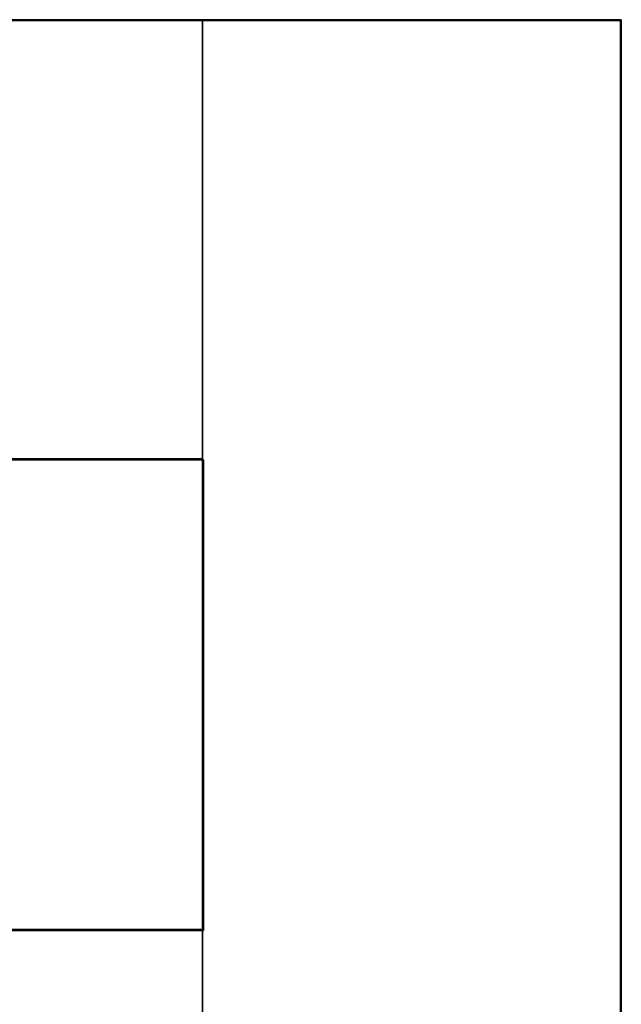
# Model space of a CAD drawing. Extents: x -4.6 to 19, y -2.8 to 19.
# Tile 256 of 256: x 12.3 to 19, y 8.1 to 19. Entities that reach past the tile are written whole.
import ezdxf

# ---------------------------------------------------------------- set-up
doc = ezdxf.new("R2010")
doc.units = 0

# ---------------------------------------------------------------- blocks, each defined once
blk = doc.blocks.new('Box-070dc5cf-48fb-4761-b917-a85a10e52bfd')
at = {"color": 253, "linetype": 'Continuous', "true_color": 0xa0a0a0, "transparency": 33554687}
mesh = blk.add_polyface(dxfattribs=at)
corners = [(4.58, 0, 23.99), (14.36, 0, 23.99), (14.36, 8.9, 23.99), (4.58, 8.9, 23.99), (4.58, 0, 24), (14.36, 0, 24), (14.36, 8.9, 24), (4.58, 8.9, 24)]
mesh.append_faces([[corners[k] for k in face] for face in [(0, 1, 2, 3), (4, 5, 6, 7), (0, 1, 5, 4), (1, 2, 6, 5), (2, 3, 7, 6), (3, 0, 4, 7)]], dxfattribs={"color": 253})
blk = doc.blocks.new('Box-436e6c86-89a7-47a3-93a9-c60e91ef2461')
at = {"color": 253, "linetype": 'Continuous', "true_color": 0xa0a0a0, "transparency": 33554687}
mesh = blk.add_polyface(dxfattribs=at)
corners = [(14.36, 0, 23.99), (19, 0, 23.99), (19, 19, 23.99), (14.36, 19, 23.99), (14.36, 0, 24), (19, 0, 24), (19, 19, 24), (14.36, 19, 24)]
mesh.append_faces([[corners[k] for k in face] for face in [(0, 1, 2, 3), (4, 5, 6, 7), (0, 1, 5, 4), (1, 2, 6, 5), (2, 3, 7, 6), (3, 0, 4, 7)]], dxfattribs={"color": 253})
blk = doc.blocks.new('Box-bf447817-e108-49c8-b9c5-8e94874c46f1')
at = {"color": 253, "linetype": 'Continuous', "true_color": 0xa0a0a0, "transparency": 33554687}
mesh = blk.add_polyface(dxfattribs=at)
corners = [(4.58, 14.12, 23.99), (14.36, 14.12, 23.99), (14.36, 19, 23.99), (4.58, 19, 23.99), (4.58, 14.12, 24), (14.36, 14.12, 24), (14.36, 19, 24), (4.58, 19, 24)]
mesh.append_faces([[corners[k] for k in face] for face in [(0, 1, 2, 3), (4, 5, 6, 7), (0, 1, 5, 4), (1, 2, 6, 5), (2, 3, 7, 6), (3, 0, 4, 7)]], dxfattribs={"color": 253})
blk = doc.blocks.new('Box-1218d478-5873-4b82-94a3-28b0ff45b5a0')
at = {"color": 253, "linetype": 'Continuous', "true_color": 0xa0a0a0, "transparency": 33554687}
mesh = blk.add_polyface(dxfattribs=at)
corners = [(14.36, 8.9, 23.99), (14.37, 8.9, 23.99), (14.37, 14.12, 23.99), (14.36, 14.12, 23.99), (14.36, 8.9, 25.49), (14.37, 8.9, 25.49), (14.37, 14.12, 25.49), (14.36, 14.12, 25.49)]
mesh.append_faces([[corners[k] for k in face] for face in [(0, 1, 2, 3), (4, 5, 6, 7), (0, 1, 5, 4), (1, 2, 6, 5), (2, 3, 7, 6), (3, 0, 4, 7)]], dxfattribs={"color": 253})
blk = doc.blocks.new('Box-d4c48b26-185e-48f8-9584-85bbc021f5a5')
at = {"color": 253, "linetype": 'Continuous', "true_color": 0xa0a0a0, "transparency": 33554687}
mesh = blk.add_polyface(dxfattribs=at)
corners = [(4.58, 8.9, 23.99), (14.36, 8.9, 23.99), (14.36, 8.91, 23.99), (4.58, 8.91, 23.99), (4.58, 8.9, 25.49), (14.36, 8.9, 25.49), (14.36, 8.91, 25.49), (4.58, 8.91, 25.49)]
mesh.append_faces([[corners[k] for k in face] for face in [(0, 1, 2, 3), (4, 5, 6, 7), (0, 1, 5, 4), (1, 2, 6, 5), (2, 3, 7, 6), (3, 0, 4, 7)]], dxfattribs={"color": 253})
blk = doc.blocks.new('Box-033433de-0734-4cd4-be2b-eeb9e0305d55')
at = {"color": 253, "linetype": 'Continuous', "true_color": 0xa0a0a0, "transparency": 33554687}
mesh = blk.add_polyface(dxfattribs=at)
corners = [(4.58, 14.12, 23.99), (14.36, 14.12, 23.99), (14.36, 14.13, 23.99), (4.58, 14.13, 23.99), (4.58, 14.12, 25.49), (14.36, 14.12, 25.49), (14.36, 14.13, 25.49), (4.58, 14.13, 25.49)]
mesh.append_faces([[corners[k] for k in face] for face in [(0, 1, 2, 3), (4, 5, 6, 7), (0, 1, 5, 4), (1, 2, 6, 5), (2, 3, 7, 6), (3, 0, 4, 7)]], dxfattribs={"color": 253})
blk = doc.blocks.new('Box-ffc3d79a-56d6-4c6d-b5a2-22fde9b56953')
at = {"color": 253, "linetype": 'Continuous', "true_color": 0xa0a0a0, "transparency": 33554687}
mesh = blk.add_polyface(dxfattribs=at)
corners = [(0, 0), (19, 0), (19, 19), (0, 19), (0, 0, 0.01), (19, 0, 0.01), (19, 19, 0.01), (0, 19, 0.01)]
mesh.append_faces([[corners[k] for k in face] for face in [(0, 1, 2, 3), (4, 5, 6, 7), (0, 1, 5, 4), (1, 2, 6, 5), (2, 3, 7, 6), (3, 0, 4, 7)]], dxfattribs={"color": 253})
blk = doc.blocks.new('Box-99712415-8d68-48f8-8daa-8ade9ae65147')
at = {"color": 253, "linetype": 'Continuous', "true_color": 0xa0a0a0, "transparency": 33554687}
mesh = blk.add_polyface(dxfattribs=at)
corners = [(0, 0), (19, 0), (19, 0.01), (0, 0.01), (0, 0, 24), (19, 0, 24), (19, 0.01, 24), (0, 0.01, 24)]
mesh.append_faces([[corners[k] for k in face] for face in [(0, 1, 2, 3), (4, 5, 6, 7), (0, 1, 5, 4), (1, 2, 6, 5), (2, 3, 7, 6), (3, 0, 4, 7)]], dxfattribs={"color": 253})
blk = doc.blocks.new('Box-9b4aca67-b319-4255-b180-de04058781ba')
at = {"color": 253, "linetype": 'Continuous', "true_color": 0xa0a0a0, "transparency": 33554687}
mesh = blk.add_polyface(dxfattribs=at)
corners = [(0, 0), (0.01, 0), (0.01, 19), (0, 19), (0, 0, 24), (0.01, 0, 24), (0.01, 19, 24), (0, 19, 24)]
mesh.append_faces([[corners[k] for k in face] for face in [(0, 1, 2, 3), (4, 5, 6, 7), (0, 1, 5, 4), (1, 2, 6, 5), (2, 3, 7, 6), (3, 0, 4, 7)]], dxfattribs={"color": 253})
blk = doc.blocks.new('UpwardOpening-61d97512-b16a-4f8e-9792-fb037d938789')
at = {"linetype": 'Continuous', "transparency": 33554687}
for name in ['Box-bf447817-e108-49c8-b9c5-8e94874c46f1', 'Box-436e6c86-89a7-47a3-93a9-c60e91ef2461', 'Box-033433de-0734-4cd4-be2b-eeb9e0305d55', 'Box-1218d478-5873-4b82-94a3-28b0ff45b5a0', 'Box-d4c48b26-185e-48f8-9584-85bbc021f5a5', 'Box-070dc5cf-48fb-4761-b917-a85a10e52bfd']:
    blk.add_blockref(name, (0, 0), dxfattribs=at)
blk = doc.blocks.new('62d7febe-c63d-4486-9a93-c2f298c2fa0c')
at = {"linetype": 'Continuous', "transparency": 33554687}
for name, p in [('Box-ffc3d79a-56d6-4c6d-b5a2-22fde9b56953', (0, 0)), ('Box-99712415-8d68-48f8-8daa-8ade9ae65147', (0, 18.99)), ('UpwardOpening-61d97512-b16a-4f8e-9792-fb037d938789', (0, 0)), ('Box-bf447817-e108-49c8-b9c5-8e94874c46f1', (0, 0)), ('Box-436e6c86-89a7-47a3-93a9-c60e91ef2461', (0, 0)), ('Box-9b4aca67-b319-4255-b180-de04058781ba', (18.99, 0)), ('Box-033433de-0734-4cd4-be2b-eeb9e0305d55', (0, 0)), ('Box-1218d478-5873-4b82-94a3-28b0ff45b5a0', (0, 0)), ('Box-d4c48b26-185e-48f8-9584-85bbc021f5a5', (0, 0)), ('Box-070dc5cf-48fb-4761-b917-a85a10e52bfd', (0, 0))]:
    blk.add_blockref(name, p, dxfattribs=at)
blk = doc.blocks.new('55ce4497-dcba-4934-80cc-850d4415ff66')
at = {"linetype": 'Continuous', "transparency": 33554687}
blk.add_blockref('62d7febe-c63d-4486-9a93-c2f298c2fa0c', (0, 0), dxfattribs=at)

msp = doc.modelspace()

# ---------------------------------------------------------------- block references
at = {"transparency": 33554687}
msp.add_blockref('55ce4497-dcba-4934-80cc-850d4415ff66', (0, 0), dxfattribs=at)

doc.saveas('drawing.dxf')
